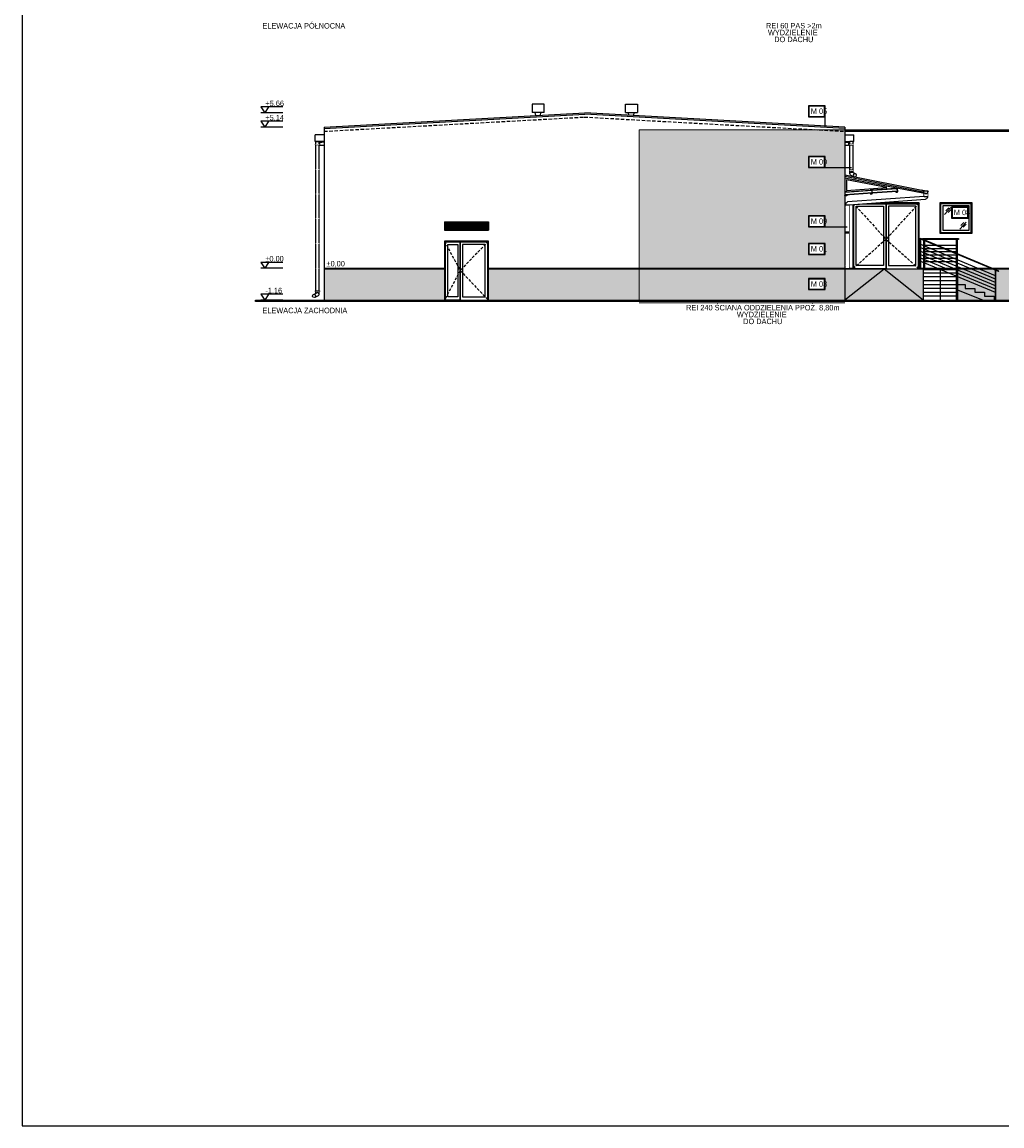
# Model space of a CAD drawing. Header units: millimetres. Extents: x 59331 to 112314, y -16110 to 34390.
# Tile 47 of 198: x 75331 to 78901, y -7610 to -3588. Entities that reach past the tile are written whole.
import ezdxf

# ---------------------------------------------------------------- set-up
doc = ezdxf.new("R2010")
doc.units = ezdxf.units.MM
doc.set_wipeout_variables(frame=1)
for name, pattern in [('DASHED', [0.75, 0.5, -0.25]), ('DASHED2', [0.375, 0.25, -0.125]), ('DASHEDX2', [38.1, 25.4, -12.7])]:
    doc.linetypes.add(name, pattern=pattern)
doc.layers.get('DEFPOINTS').update_dxf_attribs({"lineweight": 9})
for name, color, linetype in [('_HSA_HATCH ELEWACJA', 8, 'Continuous'), ('_HSA_KOTY', 150, 'Continuous'), ('_HSA_OPIS', 43, 'Continuous'), ('_HSA_PRZERYWANE', 153, 'DASHEDX2'), ('_HSA_STOLARKA_ZEWNĘTRZNA', 132, 'Continuous'), ('_HSA_WIDOKOWE', 1, 'Continuous'), ('_HSA_WIDOKOWE_CIENKIE', 8, 'Continuous'), ('_HSA_ŚCIANY_CIENKIE', 2, 'Continuous'), ('_HSA_ŚCIANY_DZIAŁOWE', 6, 'Continuous'), ('_HSA_ŚCIANY_KONSTRUKCYJNE', 3, 'Continuous')]:
    doc.layers.add(name, color=color, linetype=linetype)
doc.layers.add('_HSA_POMOC', color=120, linetype='Continuous', plot=False)
doc.layers.add('_HSA_POMOC_GRAFICZNE', color=7, linetype='Continuous', plot=False)
doc.layers.add('_HSA_WYDZIELENIA_POŻAROWE_240_MIN', color=7, linetype='DASHED2', true_color=0xab1603)
doc.layers.add('_HSA_WYDZIELENIA_POŻAROWE_60_MIN', color=7, linetype='DASHED2', true_color=0x1428e1)
doc.styles.add('Arial', font='Arial.ttf')
doc.styles.add('ARIAL_100', font='Arial.ttf', dxfattribs={"width": 0.8, "height": 20})

# ---------------------------------------------------------------- blocks, each defined once
blk = doc.blocks.new('*U1008')
at = {"transparency": 33554559}
h = blk.add_hatch(color=256, dxfattribs=at)
h.dxf.hatch_style = 1
h.paths.add_polyline_path([(0, 620.9), (-750, 620.9), (-750, 0), (0, 0)])
at = {"linetype": 'DASHED2', "ltscale": 50, "const_width": 3}
blk.add_lwpolyline([(-750, -10), (0, -10)], dxfattribs=at)
at = {"layer": 'DEFPOINTS'}
blk.add_lwpolyline([(0, 620.9), (-750, 620.9), (-750, 0), (0, 0), (0, 620.9)], close=True, dxfattribs=at)
blk = doc.blocks.new('A$Cc0783b0a')
blk.add_wipeout([(-11.2, 0), (-9.2, 0), (-9.2, 110), (263, -3.5), (263, -112), (265, -112), (265, -4.3), (274.2, -8.2), (275, -6.2), (-8.4, 112), (-14.3, 112), (-14.3, 110), (-11.2, 110)])
for p, q in [((-14.3, 110), (-14.3, 112)), ((-14.3, 112), (-8.4, 112)), ((-9.2, 110), (-14.3, 110)), ((-11.2, 0), (-11.2, 110)), ((-9.2, 0), (-9.2, 110)), ((274.2, -8.2), (-9.2, 110)), ((263, -23.2), (-9.2, 90.4)), ((275, -6.2), (-8.4, 112)), ((263, -35.5), (-9.2, 78)), ((263, -47.8), (-9.2, 65.7)), ((263, -60.1), (-9.2, 53.4)), ((263, -72.4), (-9.2, 41.1)), ((263, -84.7), (-9.2, 28.8)), ((263, -112), (263, -3.5)), ((265, -112), (265, -4.3)), ((275, -6.2), (274.2, -8.2))]:
    blk.add_line(p, q)
blk = doc.blocks.new('A$C1088c5e6')
blk.add_wipeout([(-241, 240), (0, 240), (0, 0), (-241, 0)])
at = {"ltscale": 10}
for points in [[(-241, 0), (0, 0), (0, 240), (-241, 240)], [(-111.5, 12), (-12, 12), (-12, 228), (-111.5, 228)]]:
    blk.add_lwpolyline(points, close=True, dxfattribs=at)
at = {"linetype": 'DASHED', "ltscale": 20}
for points in [[(-241, 240), (-120.5, 107.5), (-241, 0)], [(0, 240), (-120.5, 107.5), (0, 0)]]:
    blk.add_lwpolyline(points, dxfattribs=at)
for points in [[(-238, 237), (-120.5, 237), (-120.5, 0), (-238, 0)], [(-229, 228), (-129.5, 228), (-129.5, 12), (-229, 12)]]:
    blk.add_lwpolyline(points, close=True)
at = {"ltscale": 10}
blk.add_lwpolyline([(-120.5, 0), (-120.5, 237), (-3, 237), (-3, 0)], dxfattribs=at)
blk = doc.blocks.new('*U59')
for points in [[(-6, 0), (6, 0), (6, -18.7), (-6, -18.7)], [(-7, -8.7), (7, -8.7), (7, -6.7), (-7, -6.7)], [(-7, -12), (7, -12), (7, -10), (-7, -10)]]:
    blk.add_lwpolyline(points, close=True)
blk.add_wipeout([(-6, 0), (6, 0), (6, -18.7), (-6, -18.7)])
blk.add_wipeout([(-7, -6.7), (7, -6.7), (7, -8.7), (-7, -8.7)])
blk.add_wipeout([(-7, -10), (7, -10), (7, -12), (-7, -12)])
blk = doc.blocks.new('A$Ca779d924')
blk.add_lwpolyline([(0, 0, 0.380516), (7.5, 6.7), (7.5, 7.6, -1), (9.2, 7.6)], format="xyb")
blk = doc.blocks.new('A$C0ff530e9')
blk.add_wipeout([(15.8, 0), (15.7, 0), (15.6, 0), (15.6, -0.1), (15.5, -0.1), (15.5, -0.1), (15.5, -0.1), (15.4, -0.1), (15.4, -0.1), (15.4, -0.1), (15.4, -0.2), (15.3, -0.2), (15.3, -0.2), (15.3, -0.2), (15.2, -0.3), (15.2, -0.3), (15.2, -0.3), (15.2, -0.3), (15.2, -0.4), (15.1, -0.4), (15.1, -0.4), (15.1, -0.4), (15.1, -0.5), (15.1, -0.5), (15.1, -0.5), (15.1, -0.5), (15.1, -0.5), (15.1, -0.5), (15, -0.6), (15, -0.6), (15, -0.7), (15, -0.7), (15, -0.8), (15, -0.8), (14.9, -1.8), (14.9, -2), (14.9, -2.4), (14.8, -2.5), (14.8, -2.7), (14.7, -2.9), (14.7, -3.1), (14.6, -3.3), (14.5, -3.5), (14.5, -3.8), (14.4, -4), (14.3, -4.2), (14.2, -4.4), (14.1, -4.6), (14, -4.8), (13.8, -5), (13.6, -5.3), (13.4, -5.6), (13.2, -5.8), (13, -6.1), (12.8, -6.3), (12.5, -6.6), (12.1, -6.9), (11.9, -7.1), (11.5, -7.3), (11.3, -7.5), (11, -7.6), (10.7, -7.8), (10.3, -7.9), (9.9, -8.1), (9.4, -8.2), (9, -8.3), (8.8, -8.4), (8.4, -8.4), (8, -8.5), (7.7, -8.5), (7.5, -8.5), (7.5, -8.5), (7.1, -8.5), (6.8, -8.5), (6.5, -8.4), (6.3, -8.4), (6, -8.4), (5.6, -8.3), (5.4, -8.2), (5.2, -8.2), (5, -8.1), (4.7, -8), (4.5, -7.9), (4.2, -7.7), (3.9, -7.6), (3.6, -7.4), (3.4, -7.3), (3.1, -7.1), (2.8, -6.9), (2.6, -6.7), (2.5, -6.6), (2.2, -6.4), (2.1, -6.2), (1.9, -6), (1.8, -5.9), (1.6, -5.7), (1.5, -5.5), (1.3, -5.3), (1.2, -5.1), (1, -4.8), (0.9, -4.6), (0.7, -4.2), (0.5, -3.9), (0.4, -3.7), (0.3, -3.3), (0.3, -3.1), (0.2, -2.9), (0.1, -2.6), (0.1, -2.5), (0.1, -2.2), (0, -2.1), (0, -1.8), (0, -1.7), (0, -1.7), (0, -0.5), (0, -0.3), (0, -0.2), (0, -0.1), (0, -0.1), (0, 0), (0, 0)])
blk.add_line((15.8, 0), (0, 0))
blk.add_lwpolyline([(7.5, -8.5, -0.380516), (0, -1.8), (0, 0)], format="xyb")
blk.add_blockref('A$Ca779d924', (7.5, -8.5))
blk = doc.blocks.new('*U71')
for points in [[(-6, 0), (6, 0), (6, -233.2), (-6, -233.2)], [(-7, -12), (7, -12), (7, -10), (-7, -10)], [(-7, -223.2), (7, -223.2), (7, -221.2), (-7, -221.2)]]:
    blk.add_lwpolyline(points, close=True)
blk.add_wipeout([(-6, 0), (6, 0), (6, -233.2), (-6, -233.2)])
for points in [[(-7, -10), (7, -10), (7, -12), (-7, -12)], [(-7, -100), (7, -100), (7, -102), (-7, -102)], [(-7, -221.2), (7, -221.2), (7, -223.2), (-7, -223.2)]]:
    blk.add_wipeout(points)
blk.add_lwpolyline([(-7, -102), (7, -102), (7, -100), (-7, -100)], close=True)
blk = doc.blocks.new('A$C2e3f5ed8')
blk.add_wipeout([(12, 0), (0, 0), (-279.8, 20.2), (-280.4, 20.5), (-281.1, 20.9), (-281.6, 21.3), (-282.1, 21.7), (-282.5, 21.9), (-282.7, 22.2), (-283, 22.4), (-283.4, 22.9), (-283.8, 23.2), (-284, 23.5), (-284.2, 23.8), (-284.4, 24), (-284.6, 24.3), (-284.8, 24.6), (-284.9, 24.8), (-285.1, 25.2), (-285.3, 25.6), (-285.5, 25.9), (-285.7, 26.3), (-285.9, 26.8), (-286, 27.2), (-286.1, 27.5), (-286.1, 27.5), (-286.2, 27.8), (-286.2, 28), (-286.3, 28.3), (-286.3, 28.3), (-286.4, 28.7), (-286.5, 29), (-286.5, 29.3), (-286.5, 29.5), (-286.6, 29.7), (-286.6, 30), (-286.6, 30.3), (-286.6, 30.6), (-286.6, 30.8), (-286.6, 31), (-274.6, 31), (5.2, 10.8), (5.7, 10.6), (6, 10.4), (6.7, 9.9), (6.7, 9.9), (7.3, 9.5), (7.6, 9.3), (7.6, 9.3), (7.8, 9.2), (8, 9), (8.2, 8.8), (8.3, 8.7), (8.4, 8.5), (8.6, 8.4), (8.7, 8.2), (8.9, 8.1), (9.1, 7.9), (9.2, 7.7), (9.5, 7.4), (9.7, 7.1), (9.9, 6.8), (10, 6.6), (10.2, 6.4), (10.3, 6.2), (10.4, 5.9), (10.5, 5.7), (10.6, 5.6), (10.8, 5.3), (10.9, 5.1), (10.9, 4.9), (11, 4.8), (11.1, 4.5), (11.2, 4.3), (11.4, 3.7), (11.5, 3.4), (11.6, 3.2), (11.7, 2.9), (11.7, 2.7), (11.8, 2.3), (11.9, 1.9), (11.9, 1.5), (11.9, 1.3), (12, 1.1), (12, 0.8), (12, 0.6), (12, 0.4), (12, 0.2)])
for p, q in [((-274.6, 31), (-286.6, 31)), ((0, 0), (-279.8, 20.2)), ((-274.6, 31), (5.2, 10.8)), ((12, 0), (0, 0))]:
    blk.add_line(p, q)
for centre, start, end in [((-274.6, 31), 180, 244.4548), ((0, 0), 0, 64.4548)]:
    blk.add_arc(centre, 12, start, end)
blk = doc.blocks.new('*U346')
blk.add_wipeout([(-6, 0), (6, 0), (6, -116.9), (6, -117.3), (5.9, -117.7), (5.9, -118.1), (5.8, -118.5), (5.7, -118.9), (5.5, -119.3), (5.3, -119.8), (5.1, -120.1), (4.9, -120.4), (4.6, -120.8), (4.4, -121), (4, -121.4), (3.7, -121.6), (3.4, -121.9), (3.1, -122.1), (2.7, -122.3), (2.6, -122.4), (-9.5, -128), (-9.8, -128.2), (-10.3, -128.3), (-10.7, -128.5), (-11.2, -128.5), (-11.6, -128.6), (-12.1, -128.6), (-12.6, -128.6), (-13, -128.6), (-13.6, -128.4), (-13.9, -128.3), (-14.2, -128.2), (-14.7, -128), (-14.9, -127.9), (-15.2, -127.7), (-15.6, -127.5), (-15.8, -127.3), (-16.1, -127.1), (-16.3, -126.9), (-16.6, -126.6), (-16.8, -126.3), (-17.1, -126), (-17.3, -125.6), (-17.4, -125.3), (-17.6, -125), (-17.7, -124.7), (-17.8, -124.4), (-17.9, -124.1), (-18, -123.7), (-18.1, -123.4), (-18.1, -123), (-18.1, -122.6), (-18.1, -122.4), (-18.1, -122), (-18, -121.6), (-18, -121.3), (-17.8, -120.9), (-17.7, -120.6), (-17.6, -120.2), (-17.5, -120), (-17.3, -119.6), (-17, -119.2), (-16.9, -119), (-16.6, -118.7), (-16.4, -118.5), (-16.1, -118.2), (-16, -118), (-15.8, -117.9), (-15.5, -117.7), (-15.2, -117.5), (-15.1, -117.4), (-14.9, -117.3), (-14.9, -117.3), (-6, -113.1)])
for p, q in [((-6, 0), (6, 0)), ((6, -116.9), (6, 0)), ((-6, -113.1), (-6, 0)), ((-14.7, -117.2), (-2.6, -111.5)), ((2.6, -122.4), (-9.5, -128))]:
    blk.add_line(p, q)
for points in [[(-7, -10), (7, -10), (7, -12), (-7, -12)], [(-7, -103.9), (7, -103.9), (7, -105.9), (-7, -105.9)]]:
    blk.add_lwpolyline(points, close=True)
blk.add_circle((-12.1, -122.6), 6)
blk.add_arc((0, -116.9), 6, 295.1878, 115.1878)
at = {"layer": '_HSA_POMOC'}
for p, q in [((-12.6, -137.6), (-11.6, -137.6)), ((-12.1, -137.1), (-12.1, -138.1))]:
    blk.add_line(p, q, dxfattribs=at)
for points in [[(-7, -12), (-7, -10), (7, -10), (7, -12)], [(-7, -105.9), (-7, -103.9), (7, -103.9), (7, -105.9)]]:
    blk.add_wipeout(points)
blk = doc.blocks.new('*U352')
blk.add_wipeout([(-6, 0), (6, 0), (6, -556.9), (6, -557.3), (5.9, -557.7), (5.9, -558.1), (5.8, -558.5), (5.7, -558.9), (5.5, -559.3), (5.3, -559.7), (5.1, -560.1), (4.9, -560.4), (4.6, -560.8), (4.4, -561), (4, -561.4), (3.7, -561.6), (3.4, -561.8), (3.1, -562.1), (2.7, -562.3), (2.6, -562.3), (-9.5, -568), (-9.8, -568.2), (-10.3, -568.3), (-10.7, -568.4), (-11.2, -568.5), (-11.6, -568.6), (-12.1, -568.6), (-12.6, -568.6), (-13, -568.5), (-13.6, -568.4), (-13.9, -568.3), (-14.2, -568.2), (-14.7, -568), (-14.9, -567.9), (-15.2, -567.7), (-15.6, -567.5), (-15.8, -567.3), (-16.1, -567.1), (-16.3, -566.9), (-16.6, -566.6), (-16.8, -566.3), (-17.1, -566), (-17.3, -565.6), (-17.4, -565.3), (-17.6, -565), (-17.7, -564.7), (-17.8, -564.4), (-17.9, -564), (-18, -563.6), (-18.1, -563.3), (-18.1, -563), (-18.1, -562.6), (-18.1, -562.3), (-18.1, -562), (-18, -561.6), (-18, -561.3), (-17.8, -560.9), (-17.7, -560.6), (-17.6, -560.2), (-17.5, -560), (-17.3, -559.6), (-17, -559.2), (-16.9, -559), (-16.6, -558.6), (-16.4, -558.5), (-16.1, -558.2), (-16, -558), (-15.8, -557.9), (-15.5, -557.7), (-15.2, -557.5), (-15.1, -557.4), (-14.9, -557.3), (-14.9, -557.3), (-6, -553.1)])
for p, q in [((-6, 0), (6, 0)), ((6, -556.9), (6, 0)), ((-6, -553.1), (-6, 0)), ((-14.7, -557.2), (-2.6, -551.5)), ((2.6, -562.3), (-9.5, -568))]:
    blk.add_line(p, q)
for points in [[(-7, -10), (7, -10), (7, -12), (-7, -12)], [(-7, -543.9), (7, -543.9), (7, -545.9), (-7, -545.9)]]:
    blk.add_lwpolyline(points, close=True)
blk.add_circle((-12.1, -562.6), 6)
blk.add_arc((0, -556.9), 6, 295.1878, 115.1878)
at = {"layer": '_HSA_POMOC'}
for p, q in [((-12.6, -577.6), (-11.6, -577.6)), ((-12.1, -577.1), (-12.1, -578.1))]:
    blk.add_line(p, q, dxfattribs=at)
for points in [[(-7, -12), (-7, -10), (7, -10), (7, -12)], [(-7, -102), (-7, -100), (7, -100), (7, -102)], [(-7, -192), (-7, -190), (7, -190), (7, -192)], [(-7, -282), (-7, -280), (7, -280), (7, -282)], [(-7, -372), (-7, -370), (7, -370), (7, -372)], [(-7, -462), (-7, -460), (7, -460), (7, -462)], [(-7, -545.9), (-7, -543.9), (7, -543.9), (7, -545.9)]]:
    blk.add_wipeout(points)
blk = doc.blocks.new('A$Cec823bdd')
blk.add_wipeout([(-160, 215), (0, 215), (0, 0), (-160, 0)])
at = {"ltscale": 10}
for points in [[(-160, 0), (0, 0), (0, 215), (-160, 215)], [(-94, 12), (-12, 12), (-12, 203), (-94, 203)]]:
    blk.add_lwpolyline(points, close=True, dxfattribs=at)
at = {"linetype": 'DASHED', "ltscale": 20}
for points in [[(-160, 215), (-103, 107.5), (-160, 0)], [(0, 215), (-103, 107.5), (0, 0)]]:
    blk.add_lwpolyline(points, dxfattribs=at)
for points in [[(-157, 212), (-103, 212), (-103, 0), (-157, 0)], [(-148, 203), (-112, 203), (-112, 12), (-148, 12)]]:
    blk.add_lwpolyline(points, close=True)
at = {"ltscale": 10}
blk.add_lwpolyline([(-103, 0), (-103, 212), (-3, 212), (-3, 0)], dxfattribs=at)
blk = doc.blocks.new('A$Cb02a7b1e')
blk.add_wipeout([(-160, 0), (-160, 30), (0, 30), (0, 0)])
at = {"layer": '_HSA_WIDOKOWE_CIENKIE', "transparency": 33554687}
h = blk.add_hatch(dxfattribs=at)
h.set_pattern_fill('ANSI31', color=256, angle=45)
h.set_pattern_definition([(90, (-53, 29), (-3.175, 0), [])])
h.paths.add_polyline_path([(-3, 1), (-3, 29), (-157, 29), (-157, 1)])
for p, q in [((-160, 30), (0, 30)), ((-160, 30), (-160, 0)), ((-160, 0), (0, 0)), ((-157, 29), (-3, 29)), ((-157, 29), (-157, 1)), ((-157, 1), (-3, 1)), ((-3, 29), (-3, 1)), ((0, 30), (0, 0))]:
    blk.add_line(p, q)
blk = doc.blocks.new('A$C6b383782')
blk.add_wipeout([(-118, 110), (0, 110), (0, 0), (-118, 0)])
for points in [[(-118, 0), (0, 0), (0, 110), (-118, 110)], [(-115, 3), (-3, 3), (-3, 107), (-115, 107)], [(-107, 11), (-11, 11), (-11, 99), (-107, 99)]]:
    blk.add_lwpolyline(points, close=True)
at = {"layer": '_HSA_WIDOKOWE_CIENKIE', "color": 9}
for points in [[(-100.1, 68.5), (-77.3, 93.7)], [(-95.7, 81.2), (-85, 92.1)], [(-87.3, 75), (-76.6, 85.9)], [(-45, 14.8), (-22.1, 40)], [(-40.5, 27.5), (-29.8, 38.4)], [(-32.1, 21.3), (-21.4, 32.2)]]:
    blk.add_lwpolyline(points, dxfattribs=at)
blk = doc.blocks.new('KOTA')
for p in [(-28, 43.4), (28, 43.4)]:
    blk.add_line(p, (0, 0))
blk.add_lwpolyline([(131.6, 43.4), (-28, 43.4)])
at = {"style": 'Arial', "width": 0.8}
blk.add_attdef('0000', (4.6, 49.9), '', height=40, dxfattribs=at)
blk = doc.blocks.new('A$C7bd3c547')
blk.add_wipeout([(-3.9, -112), (-1.9, -112), (-1.9, 109.2), (3.5, 109.2), (3.5, 112), (-127.5, 112), (-127.5, 109.2), (-122.7, 109.2), (-122.7, 0), (-120.7, 0), (-120.7, 109.2), (-3.9, 109.2)])
for p, q in [((-122.7, 0), (-122.7, 109.2)), ((-120.7, 109.2), (-120.7, 0)), ((-120.7, 88.7), (-3.9, 88.7)), ((-3.9, -112), (-3.9, 109.2)), ((-1.9, 109.2), (-1.9, -112)), ((-120.7, 76.7), (-3.9, 76.7)), ((-120.7, 64.7), (-3.9, 64.7)), ((-120.7, 52.7), (-3.9, 52.7)), ((-120.7, 40.7), (-3.9, 40.7)), ((-120.7, 28.7), (-3.9, 28.7)), ((-3.9, -6.1), (-1.9, -6.1))]:
    blk.add_line(p, q)
blk.add_lwpolyline([(-127.5, 112), (3.5, 112), (3.5, 109.2), (-127.5, 109.2)], close=True)
blk = doc.blocks.new('A$C43494AD3')
blk.add_wipeout([(-70, 40), (-70, 0), (-10, 0), (-10, 40)])
for points in [[(-70, 40), (-10, 40), (-10, 0), (-70, 0)], [(-68.5, 38.5), (-11.5, 38.5), (-11.5, 1.5), (-68.5, 1.5)]]:
    blk.add_lwpolyline(points, close=True)
at = {"style": 'ARIAL_100', "width": 0.8}
blk.add_attdef('M_01', (-61.7, 9.7), '', height=20, dxfattribs=at)

msp = doc.modelspace()

# ---------------------------------------------------------------- hatches: boundary and pattern name
at = {"layer": '_HSA_HATCH ELEWACJA', "true_color": 0x946229}
h = msp.add_hatch(color=37, dxfattribs=at)
h.dxf.hatch_style = 1
h.paths.add_polyline_path([(76431.33, -4486.64), (76431.33, -4600.64), (78329.33, -4600.64), (78329.33, -4486.64)])
h = msp.add_hatch(color=37, dxfattribs=at)
h.dxf.hatch_style = 1
h.paths.add_polyline_path([(78329.33, -4486.64), (78614.33, -4488.64), (78739.33, -4488.64), (78739.33, -4543.64), (78767.33, -4543.64), (78767.33, -4557.89), (78802.33, -4557.89), (78802.33, -4572.14), (78837.33, -4572.14), (78837.33, -4586.39), (78872.33, -4586.39), (78872.33, -4600.64), (80157.43, -4600.64), (80157.43, -4486.64)])
h.paths.add_polyline_path([(78739.33, -4562.68), (78739.33, -4600.64), (78832.55, -4600.64)], flags=17)
at = {"layer": '_HSA_HATCH ELEWACJA', "true_color": 0xb8b8b8}
h = msp.add_hatch(color=9, dxfattribs=at)
h.dxf.hatch_style = 1
h.paths.add_polyline_path([(78329.33, -4486.64), (78614.33, -4488.64), (78739.33, -4488.64), (78739.33, -4543.64), (78767.33, -4543.64), (78767.33, -4557.89), (78802.33, -4557.89), (78802.33, -4572.14), (78837.33, -4572.14), (78837.33, -4586.39), (78872.33, -4586.39), (78872.33, -4600.64), (78832.55, -4600.64), (78739.33, -4562.68), (78739.33, -4600.64), (78329.33, -4600.64)])

# ---------------------------------------------------------------- linework, layer by layer
at = {"layer": '_HSA_KOTY'}
for p, q in [((76281.33, -3918.56), (76201.53, -3918.56)), ((76281.33, -3970.6), (76201.53, -3970.6)), ((76281.33, -4484.64), (76201.53, -4484.64)), ((76281.33, -4600.64), (76201.53, -4600.64))]:
    msp.add_line(p, q, dxfattribs=at)
at = {"layer": '_HSA_POMOC'}
msp.add_line((76431.33, -4484.64), (80157.43, -4484.64), dxfattribs=at)
at = {"layer": '_HSA_POMOC_GRAFICZNE'}
msp.add_lwpolyline([(75331.33, -7609.52), (90831.33, -7609.52), (90831.33, 390.48), (75331.33, 390.48)], close=True, dxfattribs=at)
at = {"layer": '_HSA_PRZERYWANE', "ltscale": 0.5}
msp.add_lwpolyline([(76431.33, -3985.52), (77379.55, -3933.56), (78329.33, -3985.61)], dxfattribs=at)
at = {"layer": '_HSA_WIDOKOWE'}
for p in [(76431.33, -3975.6), (78329.33, -3975.52)]:
    msp.add_line(p, (77381.1, -3923.56), dxfattribs=at)
at = {"layer": '_HSA_WIDOKOWE', "ltscale": 10}
for p, q in [((78334.33, -4161.77), (78334.33, -4200.74)), ((78481.49, -4190.13), (78334.33, -4161.77)), ((78329.87, -4207.08), (78427.27, -4200.05)), ((78329.87, -4216.1), (78427.92, -4209.03)), ((78329.87, -4217.1), (78427.99, -4210.03)), ((78334.33, -4200.74), (78481.49, -4190.13)), ((78335.92, -4205.64), (78421.17, -4199.49)), ((78421.17, -4199.49), (78427.74, -4199.02)), ((78427.74, -4199.02), (78513.08, -4192.86)), ((78427.81, -4200.01), (78519.18, -4193.43)), ((78428.46, -4208.99), (78519.83, -4202.4)), ((78428.53, -4209.99), (78519.9, -4203.4)), ((78513.08, -4192.86), (78519.65, -4192.39))]:
    msp.add_line(p, q, dxfattribs=at)
for points in [[(78329.33, -4205.64), (78335.92, -4205.64), (78335.92, -4206.49), (78329.33, -4206.49)], [(78329.33, -4219.35), (78335.92, -4219.35), (78335.92, -4220.2), (78329.33, -4220.2)], [(78427.74, -4199.02), (78421.17, -4199.49), (78421.23, -4200.34), (78427.8, -4199.87)], [(78428.73, -4212.69), (78422.15, -4213.17), (78422.21, -4214.01), (78428.79, -4213.54)], [(78427.8, -4199.87), (78427.26, -4199.9), (78428.18, -4212.73), (78428.73, -4212.69)], [(78519.65, -4192.39), (78513.08, -4192.86), (78513.14, -4193.71), (78519.71, -4193.24)], [(78520.64, -4206.06), (78514.06, -4206.54), (78514.13, -4207.39), (78520.7, -4206.91)], [(78519.71, -4193.24), (78519.17, -4193.28), (78520.09, -4206.1), (78520.64, -4206.06)]]:
    msp.add_lwpolyline(points, close=True, dxfattribs=at)
at = {"layer": '_HSA_WIDOKOWE_CIENKIE'}
for p, q in [((77233.1, -3887.06), (77189.1, -3887.06)), ((77189.1, -3887.06), (77189.1, -3917.06)), ((77233.1, -3917.06), (77233.1, -3887.06)), ((77529.1, -3887.06), (77573.1, -3887.06)), ((77529.1, -3917.06), (77529.1, -3887.06)), ((77573.1, -3887.06), (77573.1, -3917.06)), ((77233.1, -3917.06), (77189.1, -3917.06)), ((77202.43, -3928.35), (77201.1, -3917.06)), ((77219.89, -3927.4), (77221.1, -3917.06)), ((77529.1, -3917.06), (77573.1, -3917.06)), ((77542.32, -3927.4), (77541.1, -3917.06)), ((77559.78, -3928.35), (77561.1, -3917.06)), ((76431.33, -4486.64), (80157.43, -4486.64))]:
    msp.add_line(p, q, dxfattribs=at)
at = {"layer": '_HSA_WIDOKOWE_CIENKIE', "ltscale": 10}
msp.add_line((78329.33, -3985.41), (80157.43, -3985.41), dxfattribs=at)
for points in [[(76431.33, -3997.81), (76398.59, -3997.81)], [(76431.33, -4023.04), (76398.59, -4023.04), (76398.59, -3997.81)], [(78329.33, -3997.81), (78362.06, -3997.81)], [(78329.33, -4023.04), (78362.06, -4023.04), (78362.06, -3997.81)]]:
    msp.add_lwpolyline(points, dxfattribs=at)
at = {"layer": '_HSA_ŚCIANY_CIENKIE', "ltscale": 10}
msp.add_line((78329.33, -3980.41), (80157.43, -3980.41), dxfattribs=at)
for points in [[(76431.33, -4037.64), (76416.33, -4037.64), (76416.33, -4026.09), (76431.33, -4024.48)], [(78329.33, -4024.66), (78342.66, -4026.09), (78342.66, -4037.64), (78329.33, -4037.64)]]:
    msp.add_lwpolyline(points, dxfattribs=at)
at = {"layer": '_HSA_ŚCIANY_KONSTRUKCYJNE', "ltscale": 10}
for p, q in [((76431.33, -3970.6), (77381.1, -3918.56)), ((78329.33, -3970.52), (77381.1, -3918.56)), ((76431.33, -3970.6), (76431.33, -4600.64)), ((78329.33, -3970.52), (78329.33, -4600.64))]:
    msp.add_line(p, q, dxfattribs=at)

# ---------------------------------------------------------------- block references
at = {"layer": '_HSA_KOTY', "xscale": 0.5, "yscale": 0.5, "zscale": 0.5}
for p, values in [((76215.53, -3918.56), {'0000': '+5.66'}), ((76215.53, -3970.6), {'0000': '+5.14'}), ((76215.53, -4484.64), {'0000': '%%p0.00'}), ((76215.53, -4600.64), {'0000': '-1.16'})]:
    msp.add_blockref('KOTA', p, dxfattribs=at).add_auto_attribs(values)
at = {"layer": '_HSA_WYDZIELENIA_POŻAROWE_240_MIN', "ltscale": 100}
msp.add_blockref('*U1008', (78329.33, -4600.64), dxfattribs=at)

# ---------------------------------------------------------------- texts
at = {"layer": '_HSA_OPIS', "char_height": 20, "attachment_point": 1, "style": 'ARIAL_100'}
for s, insert in [('ELEWACJA PÓŁNOCNA', (76207.02, -3591.18)), ('ELEWACJA ZACHODNIA', (76207.02, -4628.25))]:
    msp.add_mtext_dynamic_manual_height_columns(s, width=282.4534, gutter_width=100, heights=[0], dxfattribs=dict(at, insert=insert))
at = {"layer": '_HSA_POMOC', "insert": (76440.58, -4457.82), "char_height": 20, "attachment_point": 1, "style": 'ARIAL_100'}
msp.add_mtext_dynamic_manual_height_columns('%%P0,00', width=382.8354, gutter_width=100, heights=[0], dxfattribs=at)
at = {"layer": '_HSA_WYDZIELENIA_POŻAROWE_240_MIN', "ltscale": 100, "insert": (77785.33, -4618.04), "char_height": 20, "width": 481.5074, "attachment_point": 1, "line_spacing_factor": 0.75, "style": 'ARIAL_100'}
msp.add_mtext('\\pxqc; REI 240 ŚCIANA ODDZIELENIA PPOŻ. 8,80m\\PWYDZIELENIE\\P DO DACHU', dxfattribs=at)
at = {"layer": '_HSA_WYDZIELENIA_POŻAROWE_60_MIN', "ltscale": 100, "insert": (78039.19, -3590.66), "char_height": 20, "width": 200, "attachment_point": 1, "line_spacing_factor": 0.75, "style": 'ARIAL_100'}
msp.add_mtext('\\pxqc; REI 60 PAS >2m\\PWYDZIELENIE\\P DO DACHU', dxfattribs=at)

# ---------------------------------------------------------------- next in the draw order: block references
at = {"layer": '_HSA_OPIS'}
ref = msp.add_blockref('A$C43494AD3', (78266.65, -3892.85), dxfattribs=dict(at, xscale=-1, rotation=180))
ref.add_attrib('M_01', 'M 05', (78204.9, -3922.34), dxfattribs={"layer": '0', "height": 20, "style": 'ARIAL_100', "width": 0.8})
ref = msp.add_blockref('A$C43494AD3', (78266.65, -4077.45), dxfattribs=dict(at, xscale=-1, rotation=180))
ref.add_attrib('M_01', 'M 09', (78204.9, -4106.94), dxfattribs={"layer": '0', "height": 20, "style": 'ARIAL_100', "width": 0.8})
ref = msp.add_blockref('A$C43494AD3', (78266.65, -4293.43), dxfattribs=dict(at, xscale=-1, rotation=180))
ref.add_attrib('M_01', 'M 09', (78204.9, -4322.92), dxfattribs={"layer": '0', "height": 20, "style": 'ARIAL_100', "width": 0.8})
ref = msp.add_blockref('A$C43494AD3', (78266.65, -4394.12), dxfattribs=dict(at, xscale=-1, rotation=180))
ref.add_attrib('M_01', 'M 01', (78204.9, -4423.61), dxfattribs={"layer": '0', "height": 20, "style": 'ARIAL_100', "width": 0.8})
ref = msp.add_blockref('A$C43494AD3', (78266.65, -4522.4), dxfattribs=dict(at, xscale=-1, rotation=180))
ref.add_attrib('M_01', 'M 03', (78204.9, -4551.88), dxfattribs={"layer": '0', "height": 20, "style": 'ARIAL_100', "width": 0.8})
at = {"layer": '_HSA_WIDOKOWE', "ltscale": 10}
msp.add_blockref('A$Cc0783b0a', (78614.33, -4488.64), dxfattribs=at)
at = {"layer": '_HSA_WIDOKOWE_CIENKIE'}
msp.add_blockref('*U59', (78623.96, -4203.76), dxfattribs=at)
at = {"layer": '_HSA_ŚCIANY_CIENKIE', "ltscale": 10}
msp.add_blockref('A$Cb02a7b1e', (77030.33, -4345.64), dxfattribs=at)

# ---------------------------------------------------------------- next in the draw order: linework, layer by layer
at = {"layer": '_HSA_OPIS'}
msp.add_line((78256.65, -3968.89), (78256.65, -3932.85), dxfattribs=at)
at = {"layer": '_HSA_WIDOKOWE', "ltscale": 10}
for p, q in [((78614.81, -4202.02), (78329.33, -4145.64)), ((78613.87, -4206.81), (78329.33, -4150.76)), ((78613.16, -4210.41), (78329.33, -4155.71)), ((78613.88, -4206.79), (78614.81, -4202.02))]:
    msp.add_line(p, q, dxfattribs=at)
msp.add_lwpolyline([(78606.72, -4199.19), (78618.97, -4201.39), (78619.76, -4203.91)], dxfattribs=at)

# ---------------------------------------------------------------- next in the draw order: block references
at = {"layer": '_HSA_STOLARKA_ZEWNĘTRZNA', "ltscale": 10}
msp.add_blockref('A$C6b383782', (78792.33, -4356.64), dxfattribs=at)

# ---------------------------------------------------------------- next in the draw order: wipeouts: each hides what was drawn before it
msp.add_wipeout([(78614.33, -4488.64), (78739.33, -4488.64), (78739.33, -4600.64), (78614.33, -4600.64)]).dxf.layer = '_HSA_ŚCIANY_DZIAŁOWE'

# ---------------------------------------------------------------- next in the draw order: hatches: boundary and pattern name
at = {"layer": '_HSA_WIDOKOWE', "ltscale": 10}
h = msp.add_hatch(color=256, dxfattribs=at)
h.dxf.hatch_style = 1
h.paths.add_polyline_path([(80407.43, -4600.64), (80407.43, -4605.64), (76181.33, -4605.64), (76181.33, -4600.64)])

# ---------------------------------------------------------------- next in the draw order: linework, layer by layer
msp.add_line((78739.33, -4562.68), (78832.55, -4600.64), dxfattribs=at)
msp.add_lwpolyline([(78739.33, -4543.64), (78767.33, -4543.64), (78767.33, -4557.89), (78802.33, -4557.89), (78802.33, -4572.14), (78837.33, -4572.14), (78837.33, -4586.39), (78872.33, -4586.39), (78872.33, -4600.64)], dxfattribs=at)
msp.add_lwpolyline([(80349.9, -4605.64), (76181.33, -4605.64), (76181.33, -4600.64), (80349.9, -4600.64)], close=True, dxfattribs=at)
at = {"layer": '_HSA_ŚCIANY_DZIAŁOWE'}
for p, q in [((78614.33, -4515.14), (78739.33, -4515.14)), ((78614.33, -4529.39), (78739.33, -4529.39))]:
    msp.add_line(p, q, dxfattribs=at)
for points in [[(78676.83, -4600.64), (78676.83, -4488.64), (78739.33, -4515.14)], [(78614.33, -4543.64), (78739.33, -4543.64)], [(78739.33, -4557.89), (78614.33, -4557.89)], [(78614.33, -4572.14), (78739.33, -4572.14)], [(78739.33, -4586.39), (78614.33, -4586.39)]]:
    msp.add_lwpolyline(points, dxfattribs=at)

# ---------------------------------------------------------------- next in the draw order: block references
at = {"layer": '_HSA_OPIS'}
ref = msp.add_blockref('A$C43494AD3', (78787.73, -4261.49), dxfattribs=dict(at, xscale=-1, rotation=180))
ref.add_attrib('M_01', 'M 08', (78725.98, -4290.98), dxfattribs={"layer": '0', "height": 20, "style": 'ARIAL_100', "width": 0.8})
at = {"layer": '_HSA_STOLARKA_ZEWNĘTRZNA', "ltscale": 10}
msp.add_blockref('A$C1088c5e6', (78599.33, -4486.64), dxfattribs=at)
at = {"layer": '_HSA_WIDOKOWE', "ltscale": 10}
msp.add_blockref('A$C0ff530e9', (78616.04, -4203.76), dxfattribs=at)
at = {"layer": '_HSA_WIDOKOWE_CIENKIE', "xscale": -1}
msp.add_blockref('*U346', (78353.32, -4023.04), dxfattribs=at)

# ---------------------------------------------------------------- next in the draw order: linework, layer by layer
at = {"layer": '_HSA_OPIS'}
msp.add_line((78256.65, -4117.45), (78353.32, -4117.45), dxfattribs=at)
at = {"layer": '_HSA_WIDOKOWE', "ltscale": 10}
msp.add_line((78613.16, -4210.41), (78613.88, -4206.79), dxfattribs=at)
at = {"layer": '_HSA_ŚCIANY_DZIAŁOWE'}
msp.add_line((78614.33, -4500.89), (78739.33, -4500.89), dxfattribs=at)
msp.add_lwpolyline([(78614.33, -4488.64), (78739.33, -4488.64), (78739.33, -4600.64)], dxfattribs=at)
at = {"layer": '_HSA_ŚCIANY_KONSTRUKCYJNE', "ltscale": 10}
msp.add_line((78614.33, -4488.64), (78614.33, -4600.64), dxfattribs=at)

# ---------------------------------------------------------------- next in the draw order: block references
at = {"layer": '_HSA_STOLARKA_ZEWNĘTRZNA', "ltscale": 10}
msp.add_blockref('A$Cec823bdd', (77030.33, -4600.64), dxfattribs=at)
at = {"layer": '_HSA_WIDOKOWE_CIENKIE'}
for name, p in [('*U352', (76407.33, -4023.04)), ('*U71', (78337.35, -4253.47))]:
    msp.add_blockref(name, p, dxfattribs=at)

# ---------------------------------------------------------------- next in the draw order: linework, layer by layer
at = {"layer": '_HSA_OPIS'}
msp.add_line((78256.65, -4333.43), (78337.35, -4333.43), dxfattribs=at)
at = {"layer": '_HSA_ŚCIANY_KONSTRUKCYJNE', "ltscale": 10}
msp.add_line((78614.33, -4488.64), (78329.33, -4486.64), dxfattribs=at)
msp.add_lwpolyline([(78614.33, -4600.64), (78471.83, -4487.64), (78329.33, -4600.64)], dxfattribs=at)

# ---------------------------------------------------------------- next in the draw order: block references
at = {"layer": '_HSA_WIDOKOWE_CIENKIE', "xscale": -1}
msp.add_blockref('A$C2e3f5ed8', (78343.35, -4253.47), dxfattribs=at)

# ---------------------------------------------------------------- next in the draw order: block references
at = {"layer": '_HSA_ŚCIANY_CIENKIE'}
msp.add_blockref('A$C7bd3c547', (78739.33, -4488.64), dxfattribs=at)

doc.saveas('drawing.dxf')
